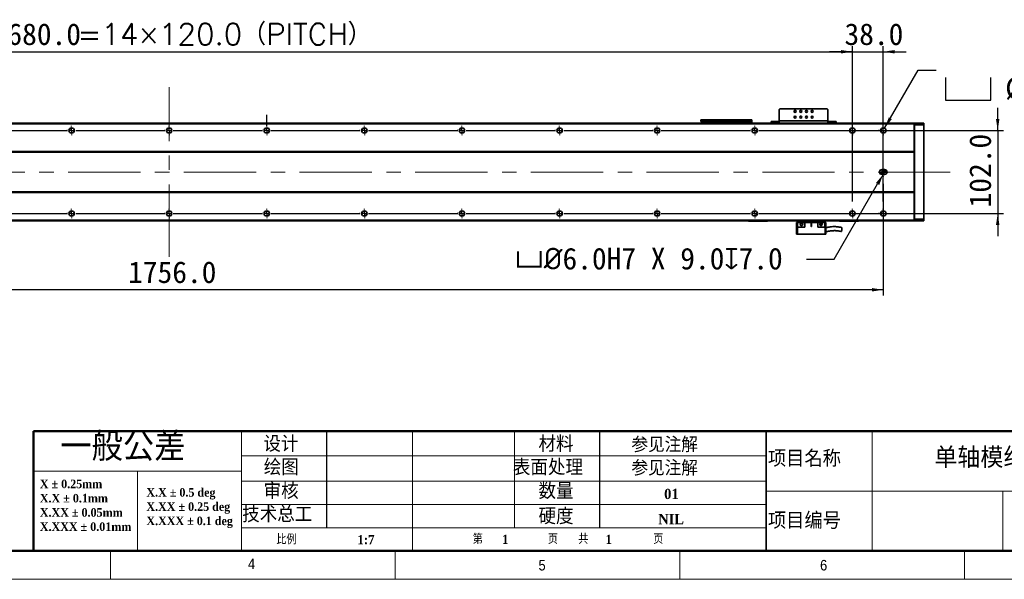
# Model space of a CAD drawing. Header units: millimetres. Extents: x 35 to 2905, y 35 to 2044.
# Tile 3 of 9: x 1008 to 2219, y 35 to 723. Entities that reach past the tile are written whole.
import ezdxf

# ---------------------------------------------------------------- set-up
doc = ezdxf.new("R2010")
doc.units = ezdxf.units.MM
doc.header["$LTSCALE"] = 7
doc.header["$PDSIZE"] = -1
doc.linetypes.add('CENTERX2', pattern=[20.32, 12.7, -2.54, 2.54, -2.54])
doc.layers.add('DIMNS', color=7, linetype='Continuous')
doc.layers.add('黑色实线', color=7, linetype='Continuous')
doc.styles.add('SLDTEXTSTYLE1', font='Gothic.ttf', dxfattribs={"width": 0.913})
doc.styles.add('SLDTEXTSTYLE2', font='timesbd.ttf', dxfattribs={"width": 0.933})
doc.styles.add('SLDTEXTSTYLE3', font='txt', dxfattribs={"bigfont": 'bigfont'})
doc.styles.add('SLDTEXTSTYLE4', font='txt', dxfattribs={"bigfont": 'bigfont'})
doc.styles.add('SLDTEXTSTYLE7', font='timesbd.ttf', dxfattribs={"width": 0.933, "bigfont": 'bigfont'})
doc.styles.add('SLDTEXTSTYLE8', font='txt')
doc.styles.add('SLDTEXTSTYLE9', font='txt', dxfattribs={"bigfont": 'bigfont'})
doc.dimstyles.new('SLDDIMSTYLE0', dxfattribs={"dimtxt": 26.6, "dimasz": 14, "dimexe": 0, "dimexo": 0.0625, "dimgap": 6.65, "dimtad": 2, "dimdec": 1, "dimrnd": 1e-09, "dimzin": 4, "dimdsep": 46, "dimtxsty": 'SLDTEXTSTYLE8', "dimsah": 1, "dimcen": 0.09, "dimadec": 0, "dimazin": 1, "dimtfac": 1, "dimtdec": 1, "dimtmove": 0, "dimatfit": 0, "dimfxl": 0, "dimfrac": 2, "dimtolj": 1, "dimtzin": 12, "dimarcsym": 0})
doc.dimstyles.new('SLDDIMSTYLE4', dxfattribs={"dimtxt": 26.6, "dimasz": 14, "dimexe": 0, "dimexo": 0.0625, "dimgap": 6.65, "dimtad": 2, "dimdec": 1, "dimrnd": 1e-09, "dimzin": 4, "dimdsep": 46, "dimtxsty": 'SLDTEXTSTYLE8', "dimsah": 1, "dimcen": 0.09, "dimadec": 0, "dimazin": 1, "dimtfac": 1, "dimtdec": 1, "dimtofl": 0, "dimtmove": 0, "dimatfit": 3, "dimfxl": 0, "dimfrac": 2, "dimtolj": 1, "dimtzin": 12, "dimarcsym": 0})
doc.dimstyles.new('SLDDIMSTYLE7', dxfattribs={"dimtxt": 26.6, "dimasz": 14, "dimexe": 0, "dimexo": 0.0625, "dimgap": 6.65, "dimtad": 0, "dimtih": 1, "dimtoh": 1, "dimdec": 1, "dimrnd": 1e-09, "dimzin": 4, "dimdsep": 46, "dimtxsty": 'SLDTEXTSTYLE8', "dimsah": 1, "dimcen": 0, "dimadec": 0, "dimazin": 1, "dimtfac": 1, "dimtdec": 1, "dimtofl": 0, "dimtmove": 0, "dimatfit": 3, "dimfxl": 0, "dimfrac": 2, "dimtolj": 1, "dimtzin": 12, "dimarcsym": 0})
doc.dimstyles.new('SLDDIMSTYLE8', dxfattribs={"dimtxt": 26.6, "dimasz": 14, "dimexe": 0, "dimexo": 0.0625, "dimgap": 6.65, "dimtad": 0, "dimtih": 1, "dimtoh": 1, "dimdec": 1, "dimrnd": 1e-09, "dimzin": 4, "dimdsep": 46, "dimtxsty": 'SLDTEXTSTYLE8', "dimsah": 1, "dimcen": 0, "dimadec": 0, "dimazin": 1, "dimtfac": 1, "dimtdec": 1, "dimtofl": 0, "dimtmove": 0, "dimatfit": 3, "dimfxl": 0, "dimfrac": 2, "dimtolj": 1, "dimtzin": 12, "dimarcsym": 0})

# ---------------------------------------------------------------- blocks, each defined once
blk = doc.blocks.new('SW_NOTE_0')
at = {"color": 0, "linetype": 'Continuous', "lineweight": 0, "char_height": 10.5, "attachment_point": 1, "style": 'SLDTEXTSTYLE2'}
for s, insert in [('X.X ± 0.5 deg', (0, 13.8)), ('X.XX ± 0.25 deg', (0, -3.7)), ('X.XXX ± 0.1 deg', (0, -21.2))]:
    blk.add_mtext(s, dxfattribs=dict(at, insert=insert))
blk = doc.blocks.new('SW_NOTE_1')
at = {"color": 0, "linetype": 'Continuous', "lineweight": 0, "char_height": 10.5, "attachment_point": 1, "style": 'SLDTEXTSTYLE2'}
for s, insert in [('X ± 0.25mm ', (0, 13.8)), ('X.X ± 0.1mm', (0, -3.7))]:
    blk.add_mtext(s, dxfattribs=dict(at, insert=insert))
blk = doc.blocks.new('SW_NOTE_2')
at = {"color": 0, "linetype": 'Continuous', "lineweight": 0, "char_height": 10.5, "attachment_point": 1, "style": 'SLDTEXTSTYLE2'}
for s, insert in [('X.XX ± 0.05mm', (0, 13.8)), ('X.XXX ± 0.01mm', (0, -3.7))]:
    blk.add_mtext(s, dxfattribs=dict(at, insert=insert))
blk = doc.blocks.new('_D_28')
at = {"layer": 'Defpoints', "color": 0}
for p in [(2070.3, 532.9), (2071.8, 535.5)]:
    blk.add_point(p, dxfattribs=at)
at = {"layer": '黑色实线', "color": 0, "lineweight": -2}
for p, q in [((2010.1, 428.6), (2063.3, 520.8)), ((1975.8, 428.6), (2010.1, 428.6))]:
    blk.add_line(p, q, dxfattribs=at)
at = {"layer": '黑色实线', "color": 0}
blk.add_solid([(2061.3, 522), (2065.3, 519.6), (2070.3, 532.9)], dxfattribs=at)
at = {"layer": '黑色实线', "color": 0, "insert": (1617.4, 442.4), "char_height": 26.6, "attachment_point": 1, "style": 'SLDTEXTSTYLE8'}
blk.add_mtext('\\A1;{\\fGDT|b0|i0|c134|p2;v\\fISOCPEUR|b0|i0|c134|p34;%%C}6.0H7 X 9.0{\\fGDT|b0|i0|c134|p2;x}7.0', dxfattribs=at)
blk = doc.blocks.new('_D_29')
at = {"layer": '黑色实线'}
for p, q in [((314.3, 526.6), (314.3, 383.8)), ((2070.3, 521.1), (2070.3, 383.8)), ((2070.3, 390.8), (314.3, 390.8))]:
    blk.add_line(p, q, dxfattribs=at)
for points in [[(314.3, 390.8), (328.3, 388.7), (328.3, 392.9)], [(2070.3, 390.8), (2056.3, 392.9), (2056.3, 388.7)]]:
    blk.add_solid(points, dxfattribs=at)
at = {"layer": '黑色实线', "insert": (1141.8, 425.7), "char_height": 26.6, "attachment_point": 1, "style": 'SLDTEXTSTYLE8'}
blk.add_mtext('1756.0', dxfattribs=at)
blk = doc.blocks.new('SW_SYMBOL_HOLE_SPOT')
at = {"layer": '黑色实线', "color": 0}
for p, q in [((0, 6125), (0, 525)), ((11200, 525), (11200, 6125)), ((0, 525), (11200, 525))]:
    blk.add_line(p, q, dxfattribs=at)
blk = doc.blocks.new('SW_SYMBOL_HOLE_DEPTH')
at = {"layer": '黑色实线', "color": 0}
for p, q in [((0, 6125), (5600, 6125)), ((2800, 6125), (2800, 525)), ((700, 3885), (2800, 525)), ((4900, 3885), (2800, 525))]:
    blk.add_line(p, q, dxfattribs=at)
blk = doc.blocks.new('_D_30')
at = {"layer": '黑色实线'}
for p, q in [((2071.9, 589.4), (2113, 660.6)), ((2113, 660.6), (2135.5, 660.6))]:
    blk.add_line(p, q, dxfattribs=at)
blk.add_solid([(2071.9, 589.4), (2080.8, 600.5), (2077.1, 602.6)], dxfattribs=at)
at = {"layer": '黑色实线', "xscale": 0.004985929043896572, "yscale": 0.004985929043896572, "zscale": 0.004985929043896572}
for name, p in [('SW_SYMBOL_HOLE_SPOT', (2146.6, 621.2)), ('SW_SYMBOL_HOLE_DEPTH', (2346.1, 621.2))]:
    blk.add_blockref(name, p, dxfattribs=at)
at = {"layer": '黑色实线', "char_height": 26.6, "attachment_point": 1, "style": 'SLDTEXTSTYLE8'}
for s, insert in [('34X ', (2241.6, 695.7)), ('%%c', (2310.8, 695.5)), (' THROUGH HOLE', (2351.9, 695.7)), (' 42.0(UPSIDE DOWN)', (2385.1, 652.2)), ('%%c', (2220.1, 651.9)), (' 11.0 ', (2261.2, 652.2))]:
    blk.add_mtext(s, dxfattribs=dict(at, insert=insert))
blk = doc.blocks.new('_D_31')
at = {"layer": '黑色实线'}
for p, q in [((2211, 586.5), (2211, 614.5)), ((1927, 586.5), (2218, 586.5)), ((2211, 586.5), (2211, 484.5)), ((1927, 484.5), (2218, 484.5)), ((2211, 484.5), (2211, 456.5))]:
    blk.add_line(p, q, dxfattribs=at)
for points in [[(2211, 586.5), (2213.1, 600.5), (2208.9, 600.5)], [(2211, 484.5), (2208.9, 470.5), (2213.1, 470.5)]]:
    blk.add_solid(points, dxfattribs=at)
at = {"layer": '黑色实线', "insert": (2176.1, 492), "char_height": 26.6, "attachment_point": 1, "rotation": 90, "style": 'SLDTEXTSTYLE8'}
blk.add_mtext('102.0', dxfattribs=at)
blk = doc.blocks.new('_D_32')
at = {"layer": '黑色实线'}
for p, q in [((352.3, 601.3), (352.3, 690.3)), ((2032.3, 601.3), (2032.3, 690.3)), ((352.3, 683.3), (2032.3, 683.3))]:
    blk.add_line(p, q, dxfattribs=at)
for points in [[(352.3, 683.3), (366.3, 681.2), (366.3, 685.4)], [(2032.3, 683.3), (2018.3, 685.4), (2018.3, 681.2)]]:
    blk.add_solid(points, dxfattribs=at)
at = {"layer": '黑色实线', "char_height": 26.6, "attachment_point": 1}
for s, insert, style in [('1680.0', (975.3, 718.2), 'SLDTEXTSTYLE8'), ('=14×120.0（PITCH）', (1079.3, 718.2), 'SLDTEXTSTYLE9')]:
    blk.add_mtext(s, dxfattribs=dict(at, insert=insert, style=style))
blk = doc.blocks.new('_D_35')
at = {"layer": '黑色实线'}
for p, q in [((2032.3, 499.3), (2032.3, 690.3)), ((2070.3, 499.3), (2070.3, 690.3)), ((2032.3, 683.3), (2004.3, 683.3)), ((2032.3, 683.3), (2070.3, 683.3)), ((2070.3, 683.3), (2098.3, 683.3))]:
    blk.add_line(p, q, dxfattribs=at)
for points in [[(2032.3, 683.3), (2018.3, 685.4), (2018.3, 681.2)], [(2070.3, 683.3), (2084.3, 681.2), (2084.3, 685.4)]]:
    blk.add_solid(points, dxfattribs=at)
at = {"layer": '黑色实线', "insert": (2022.6, 718.2), "char_height": 26.6, "attachment_point": 1, "style": 'SLDTEXTSTYLE8'}
blk.add_mtext('38.0', dxfattribs=at)
blk = doc.blocks.new('SW_CENTERMARKSYMBOL_1')
at = {"layer": '黑色实线', "color": 0}
for p, q in [((-163.08, 102), (-163.84, 102)), ((-158, 102), (-160.54, 102)), ((-158, 107.08), (-158, 107.84)), ((-158, 102), (-158, 104.54)), ((-158, 102), (-158, 99.46)), ((-158, 102), (-155.46, 102)), ((-158, 96.92), (-158, 96.16)), ((0, 102), (-2.54, 102)), ((0, 107.08), (0, 107.84)), ((0, 102), (0, 104.54)), ((0, 102), (0, 99.46)), ((0, 102), (2.54, 102)), ((5.08, 102), (5.84, 102)), ((-125.08, 0), (-125.84, 0)), ((-120, 0), (-122.54, 0)), ((-120, 5.08), (-120, 5.84)), ((-120, 0), (-120, 2.54)), ((-120, 0), (-120, -2.54)), ((-120, 0), (-117.46, 0)), ((-114.92, 0), (-5.08, 0)), ((-5.08, 0), (-5.84, 0)), ((0, 0), (-2.54, 0)), ((0, 0), (-2.54, 0)), ((0, 5.08), (0, 5.84)), ((0, 0), (0, 2.54)), ((0, 0), (0, 2.54)), ((0, 0), (0, -2.54)), ((0, 0), (2.54, 0)), ((0, 0), (0, -2.54)), ((0, 0), (2.54, 0)), ((5.08, 0), (5.84, 0)), ((5.08, 0), (114.92, 0)), ((114.92, 0), (114.16, 0)), ((120, 0), (117.46, 0)), ((120, 0), (117.46, 0)), ((120, 0), (117.46, 0)), ((120, 5.08), (120, 5.84)), ((120, 0), (120, 2.54)), ((120, 0), (120, 2.54)), ((120, 0), (120, 2.54)), ((120, 0), (120, -2.54)), ((120, 0), (122.54, 0)), ((120, 0), (120, -2.54)), ((120, 0), (122.54, 0)), ((120, 0), (120, -2.54)), ((120, 0), (122.54, 0)), ((125.08, 0), (125.84, 0)), ((125.08, 0), (234.92, 0)), ((234.92, 0), (234.16, 0)), ((240, 0), (237.46, 0)), ((240, 0), (237.46, 0)), ((240, 0), (237.46, 0)), ((240, 0), (237.46, 0)), ((240, 5.08), (240, 5.84)), ((240, 0), (240, 2.54)), ((240, 0), (240, 2.54)), ((240, 0), (240, 2.54)), ((240, 0), (240, 2.54)), ((240, 0), (240, -2.54)), ((240, 0), (242.54, 0)), ((240, 0), (240, -2.54)), ((240, 0), (242.54, 0)), ((240, 0), (240, -2.54)), ((240, 0), (242.54, 0)), ((240, 0), (240, -2.54)), ((240, 0), (242.54, 0)), ((245.08, 0), (245.84, 0)), ((245.08, 0), (354.92, 0)), ((354.92, 0), (354.16, 0)), ((360, 0), (357.46, 0)), ((360, 0), (357.46, 0)), ((360, 0), (357.46, 0)), ((360, 0), (357.46, 0)), ((360, 0), (357.46, 0)), ((360, 5.08), (360, 5.84)), ((360, 0), (360, 2.54)), ((360, 0), (360, 2.54)), ((360, 0), (360, 2.54)), ((360, 0), (360, 2.54)), ((360, 0), (360, 2.54)), ((360, 0), (360, -2.54)), ((360, 0), (362.54, 0)), ((360, 0), (360, -2.54)), ((360, 0), (362.54, 0)), ((360, 0), (360, -2.54)), ((360, 0), (362.54, 0)), ((360, 0), (360, -2.54)), ((360, 0), (362.54, 0)), ((360, 0), (360, -2.54)), ((360, 0), (362.54, 0)), ((365.08, 0), (365.84, 0)), ((365.08, 0), (474.92, 0)), ((474.92, 0), (474.16, 0)), ((480, 0), (477.46, 0)), ((480, 0), (477.46, 0)), ((480, 0), (477.46, 0)), ((480, 0), (477.46, 0)), ((480, 0), (477.46, 0)), ((480, 0), (477.46, 0)), ((480, 5.08), (480, 5.84)), ((480, 0), (480, 2.54)), ((480, 0), (480, 2.54)), ((480, 0), (480, 2.54)), ((480, 0), (480, 2.54)), ((480, 0), (480, 2.54)), ((480, 0), (480, 2.54)), ((480, 0), (480, -2.54)), ((480, 0), (482.54, 0)), ((480, 0), (480, -2.54)), ((480, 0), (482.54, 0)), ((480, 0), (480, -2.54)), ((480, 0), (482.54, 0)), ((480, 0), (480, -2.54)), ((480, 0), (482.54, 0)), ((480, 0), (480, -2.54)), ((480, 0), (482.54, 0)), ((480, 0), (480, -2.54)), ((480, 0), (482.54, 0)), ((485.08, 0), (485.84, 0)), ((485.08, 0), (594.92, 0)), ((594.92, 0), (594.16, 0)), ((600, 0), (597.46, 0)), ((600, 0), (597.46, 0)), ((600, 0), (597.46, 0)), ((600, 0), (597.46, 0)), ((600, 0), (597.46, 0)), ((600, 0), (597.46, 0)), ((600, 0), (597.46, 0)), ((600, 5.08), (600, 5.84)), ((600, 0), (600, 2.54)), ((600, 0), (600, 2.54)), ((600, 0), (600, 2.54)), ((600, 0), (600, 2.54)), ((600, 0), (600, 2.54)), ((600, 0), (600, 2.54)), ((600, 0), (600, 2.54)), ((600, 0), (600, -2.54)), ((600, 0), (602.54, 0)), ((600, 0), (600, -2.54)), ((600, 0), (602.54, 0)), ((600, 0), (600, -2.54)), ((600, 0), (602.54, 0)), ((600, 0), (600, -2.54)), ((600, 0), (602.54, 0)), ((600, 0), (600, -2.54)), ((600, 0), (602.54, 0)), ((600, 0), (600, -2.54)), ((600, 0), (602.54, 0)), ((600, 0), (600, -2.54)), ((600, 0), (602.54, 0)), ((605.08, 0), (605.84, 0)), ((605.08, 0), (714.92, 0)), ((714.92, 0), (714.16, 0)), ((720, 0), (717.46, 0)), ((720, 0), (717.46, 0)), ((720, 0), (717.46, 0)), ((720, 0), (717.46, 0)), ((720, 0), (717.46, 0)), ((720, 0), (717.46, 0)), ((720, 0), (717.46, 0)), ((720, 0), (717.46, 0)), ((720, 5.08), (720, 5.84)), ((720, 0), (720, 2.54)), ((720, 0), (720, 2.54)), ((720, 0), (720, 2.54)), ((720, 0), (720, 2.54)), ((720, 0), (720, 2.54)), ((720, 0), (720, 2.54)), ((720, 0), (720, 2.54)), ((720, 0), (720, 2.54)), ((720, 0), (720, -2.54)), ((720, 0), (722.54, 0)), ((720, 0), (720, -2.54)), ((720, 0), (722.54, 0)), ((720, 0), (720, -2.54)), ((720, 0), (722.54, 0)), ((720, 0), (720, -2.54)), ((720, 0), (722.54, 0)), ((720, 0), (720, -2.54)), ((720, 0), (722.54, 0)), ((720, 0), (720, -2.54)), ((720, 0), (722.54, 0)), ((720, 0), (720, -2.54)), ((720, 0), (722.54, 0)), ((720, 0), (720, -2.54)), ((720, 0), (722.54, 0)), ((725.08, 0), (725.84, 0)), ((725.08, 0), (834.92, 0)), ((834.92, 0), (834.16, 0)), ((840, 0), (837.46, 0)), ((840, 0), (837.46, 0)), ((840, 0), (837.46, 0)), ((840, 0), (837.46, 0)), ((840, 0), (837.46, 0)), ((840, 0), (837.46, 0)), ((840, 0), (837.46, 0)), ((840, 5.08), (840, 5.84)), ((840, 0), (840, 2.54)), ((840, 0), (840, 2.54)), ((840, 0), (840, 2.54)), ((840, 0), (840, 2.54)), ((840, 0), (840, 2.54)), ((840, 0), (840, 2.54)), ((840, 0), (840, 2.54)), ((840, 0), (840, -2.54)), ((840, 0), (842.54, 0)), ((840, 0), (840, -2.54)), ((840, 0), (842.54, 0)), ((840, 0), (840, -2.54)), ((840, 0), (842.54, 0)), ((840, 0), (840, -2.54)), ((840, 0), (842.54, 0)), ((840, 0), (840, -2.54)), ((840, 0), (842.54, 0)), ((840, 0), (840, -2.54)), ((840, 0), (842.54, 0)), ((840, 0), (840, -2.54)), ((840, 0), (842.54, 0)), ((845.08, 0), (845.84, 0)), ((845.08, 0), (954.92, 0)), ((954.92, 0), (954.16, 0)), ((960, 0), (957.46, 0)), ((960, 0), (957.46, 0)), ((960, 0), (957.46, 0)), ((960, 0), (957.46, 0)), ((960, 0), (957.46, 0)), ((960, 0), (957.46, 0)), ((960, 5.08), (960, 5.84)), ((960, 0), (960, 2.54)), ((960, 0), (960, 2.54)), ((960, 0), (960, 2.54)), ((960, 0), (960, 2.54)), ((960, 0), (960, 2.54)), ((960, 0), (960, 2.54)), ((960, 0), (960, -2.54)), ((960, 0), (962.54, 0)), ((960, 0), (960, -2.54)), ((960, 0), (962.54, 0)), ((960, 0), (960, -2.54)), ((960, 0), (962.54, 0)), ((960, 0), (960, -2.54)), ((960, 0), (962.54, 0)), ((960, 0), (960, -2.54)), ((960, 0), (962.54, 0)), ((960, 0), (960, -2.54)), ((960, 0), (962.54, 0)), ((965.08, 0), (965.84, 0)), ((965.08, 0), (1074.92, 0)), ((1074.92, 0), (1074.16, 0)), ((1080, 0), (1077.46, 0)), ((1080, 0), (1077.46, 0)), ((1080, 0), (1077.46, 0)), ((1080, 0), (1077.46, 0)), ((1080, 0), (1077.46, 0)), ((1080, 5.08), (1080, 5.84)), ((1080, 0), (1080, 2.54)), ((1080, 0), (1080, 2.54)), ((1080, 0), (1080, 2.54)), ((1080, 0), (1080, 2.54)), ((1080, 0), (1080, 2.54)), ((1080, 0), (1080, -2.54)), ((1080, 0), (1082.54, 0)), ((1080, 0), (1080, -2.54)), ((1080, 0), (1082.54, 0)), ((1080, 0), (1080, -2.54)), ((1080, 0), (1082.54, 0)), ((1080, 0), (1080, -2.54)), ((1080, 0), (1082.54, 0)), ((1080, 0), (1080, -2.54)), ((1080, 0), (1082.54, 0)), ((1085.08, 0), (1085.84, 0)), ((1085.08, 0), (1194.92, 0)), ((1194.92, 0), (1194.16, 0)), ((1200, 0), (1197.46, 0)), ((1200, 0), (1197.46, 0)), ((1200, 0), (1197.46, 0)), ((1200, 0), (1197.46, 0)), ((1200, 5.08), (1200, 5.84)), ((1200, 0), (1200, 2.54)), ((1200, 0), (1200, 2.54)), ((1200, 0), (1200, 2.54)), ((1200, 0), (1200, 2.54)), ((1200, 0), (1200, -2.54)), ((1200, 0), (1202.54, 0)), ((1200, 0), (1200, -2.54)), ((1200, 0), (1202.54, 0)), ((1200, 0), (1200, -2.54)), ((1200, 0), (1202.54, 0)), ((1200, 0), (1200, -2.54)), ((1200, 0), (1202.54, 0)), ((1205.08, 0), (1205.84, 0)), ((1205.08, 0), (1314.92, 0)), ((1314.92, 0), (1314.16, 0)), ((1320, 0), (1317.46, 0)), ((1320, 0), (1317.46, 0)), ((1320, 0), (1317.46, 0)), ((1320, 5.08), (1320, 5.84)), ((1320, 0), (1320, 2.54)), ((1320, 0), (1320, 2.54)), ((1320, 0), (1320, 2.54)), ((1320, 0), (1320, -2.54)), ((1320, 0), (1322.54, 0)), ((1320, 0), (1320, -2.54)), ((1320, 0), (1322.54, 0)), ((1320, 0), (1320, -2.54)), ((1320, 0), (1322.54, 0)), ((1325.08, 0), (1325.84, 0)), ((1325.08, 0), (1434.92, 0)), ((1434.92, 0), (1434.16, 0)), ((1440, 0), (1437.46, 0)), ((1440, 0), (1437.46, 0)), ((1440, 5.08), (1440, 5.84)), ((1440, 0), (1440, 2.54)), ((1440, 0), (1440, 2.54)), ((1440, 0), (1440, -2.54)), ((1440, 0), (1442.54, 0)), ((1440, 0), (1440, -2.54)), ((1440, 0), (1442.54, 0)), ((1445.08, 0), (1445.84, 0)), ((1445.08, 0), (1554.92, 0)), ((1560, 0), (1557.46, 0)), ((1560, 5.08), (1560, 5.84)), ((1560, 0), (1560, 2.54)), ((1560, 0), (1560, -2.54)), ((1560, 0), (1562.54, 0)), ((1565.08, 0), (1565.84, 0)), ((-120, -5.08), (-120, -5.84)), ((0, -5.08), (0, -5.84)), ((120, -5.08), (120, -5.84)), ((240, -5.08), (240, -5.84)), ((360, -5.08), (360, -5.84)), ((480, -5.08), (480, -5.84)), ((600, -5.08), (600, -5.84)), ((720, -5.08), (720, -5.84)), ((840, -5.08), (840, -5.84)), ((960, -5.08), (960, -5.84)), ((1080, -5.08), (1080, -5.84)), ((1200, -5.08), (1200, -5.84)), ((1320, -5.08), (1320, -5.84)), ((1440, -5.08), (1440, -5.84)), ((1560, -5.08), (1560, -5.84))]:
    blk.add_line(p, q, dxfattribs=at)
blk = doc.blocks.new('SW_CENTERMARKSYMBOL_2')
at = {"layer": '黑色实线', "color": 0}
for p, q in [((720, 5.08), (720, 19.44)), ((-245.08, 0), (-245.84, 0)), ((-240, 0), (-242.54, 0)), ((-240, 5.08), (-240, 5.84)), ((-240, 0), (-240, 2.54)), ((-240, 0), (-240, -2.54)), ((-240, 0), (-237.46, 0)), ((-234.92, 0), (-125.08, 0)), ((-125.08, 0), (-125.84, 0)), ((-120, 0), (-122.54, 0)), ((-120, 0), (-122.54, 0)), ((-120, 5.08), (-120, 5.84)), ((-120, 0), (-120, 2.54)), ((-120, 0), (-120, 2.54)), ((-120, 0), (-120, -2.54)), ((-120, 0), (-117.46, 0)), ((-120, 0), (-120, -2.54)), ((-120, 0), (-117.46, 0)), ((-114.92, 0), (-114.16, 0)), ((-114.92, 0), (-5.08, 0)), ((-5.08, 0), (-5.84, 0)), ((0, 0), (-2.54, 0)), ((0, 0), (-2.54, 0)), ((0, 0), (-2.54, 0)), ((0, 5.08), (0, 5.84)), ((0, 0), (0, 2.54)), ((0, 0), (0, 2.54)), ((0, 0), (0, 2.54)), ((0, 0), (0, -2.54)), ((0, 0), (2.54, 0)), ((0, 0), (0, -2.54)), ((0, 0), (2.54, 0)), ((0, 0), (0, -2.54)), ((0, 0), (2.54, 0)), ((5.08, 0), (5.84, 0)), ((5.08, 0), (114.92, 0)), ((114.92, 0), (114.16, 0)), ((120, 0), (117.46, 0)), ((120, 0), (117.46, 0)), ((120, 0), (117.46, 0)), ((120, 0), (117.46, 0)), ((120, 5.08), (120, 5.84)), ((120, 0), (120, 2.54)), ((120, 0), (120, 2.54)), ((120, 0), (120, 2.54)), ((120, 0), (120, 2.54)), ((120, 0), (120, -2.54)), ((120, 0), (122.54, 0)), ((120, 0), (120, -2.54)), ((120, 0), (122.54, 0)), ((120, 0), (120, -2.54)), ((120, 0), (122.54, 0)), ((120, 0), (120, -2.54)), ((120, 0), (122.54, 0)), ((125.08, 0), (125.84, 0)), ((125.08, 0), (234.92, 0)), ((234.92, 0), (234.16, 0)), ((240, 0), (237.46, 0)), ((240, 0), (237.46, 0)), ((240, 0), (237.46, 0)), ((240, 0), (237.46, 0)), ((240, 0), (237.46, 0)), ((240, 5.08), (240, 5.84)), ((240, 0), (240, 2.54)), ((240, 0), (240, 2.54)), ((240, 0), (240, 2.54)), ((240, 0), (240, 2.54)), ((240, 0), (240, 2.54)), ((240, 0), (240, -2.54)), ((240, 0), (242.54, 0)), ((240, 0), (240, -2.54)), ((240, 0), (242.54, 0)), ((240, 0), (240, -2.54)), ((240, 0), (242.54, 0)), ((240, 0), (240, -2.54)), ((240, 0), (242.54, 0)), ((240, 0), (240, -2.54)), ((240, 0), (242.54, 0)), ((245.08, 0), (245.84, 0)), ((245.08, 0), (354.92, 0)), ((354.92, 0), (354.16, 0)), ((360, 0), (357.46, 0)), ((360, 0), (357.46, 0)), ((360, 0), (357.46, 0)), ((360, 0), (357.46, 0)), ((360, 0), (357.46, 0)), ((360, 0), (357.46, 0)), ((360, 5.08), (360, 5.84)), ((360, 0), (360, 2.54)), ((360, 0), (360, 2.54)), ((360, 0), (360, 2.54)), ((360, 0), (360, 2.54)), ((360, 0), (360, 2.54)), ((360, 0), (360, 2.54)), ((360, 0), (360, -2.54)), ((360, 0), (362.54, 0)), ((360, 0), (360, -2.54)), ((360, 0), (362.54, 0)), ((360, 0), (360, -2.54)), ((360, 0), (362.54, 0)), ((360, 0), (360, -2.54)), ((360, 0), (362.54, 0)), ((360, 0), (360, -2.54)), ((360, 0), (362.54, 0)), ((360, 0), (360, -2.54)), ((360, 0), (362.54, 0)), ((365.08, 0), (365.84, 0)), ((365.08, 0), (474.92, 0)), ((474.92, 0), (474.16, 0)), ((480, 0), (477.46, 0)), ((480, 0), (477.46, 0)), ((480, 0), (477.46, 0)), ((480, 0), (477.46, 0)), ((480, 0), (477.46, 0)), ((480, 0), (477.46, 0)), ((480, 0), (477.46, 0)), ((480, 5.08), (480, 5.84)), ((480, 0), (480, 2.54)), ((480, 0), (480, 2.54)), ((480, 0), (480, 2.54)), ((480, 0), (480, 2.54)), ((480, 0), (480, 2.54)), ((480, 0), (480, 2.54)), ((480, 0), (480, 2.54)), ((480, 0), (480, -2.54)), ((480, 0), (482.54, 0)), ((480, 0), (480, -2.54)), ((480, 0), (482.54, 0)), ((480, 0), (480, -2.54)), ((480, 0), (482.54, 0)), ((480, 0), (480, -2.54)), ((480, 0), (482.54, 0)), ((480, 0), (480, -2.54)), ((480, 0), (482.54, 0)), ((480, 0), (480, -2.54)), ((480, 0), (482.54, 0)), ((480, 0), (480, -2.54)), ((480, 0), (482.54, 0)), ((485.08, 0), (485.84, 0)), ((485.08, 0), (594.92, 0)), ((594.92, 0), (594.16, 0)), ((600, 0), (597.46, 0)), ((600, 0), (597.46, 0)), ((600, 0), (597.46, 0)), ((600, 0), (597.46, 0)), ((600, 0), (597.46, 0)), ((600, 0), (597.46, 0)), ((600, 0), (597.46, 0)), ((600, 0), (597.46, 0)), ((600, 5.08), (600, 5.84)), ((600, 0), (600, 2.54)), ((600, 0), (600, 2.54)), ((600, 0), (600, 2.54)), ((600, 0), (600, 2.54)), ((600, 0), (600, 2.54)), ((600, 0), (600, 2.54)), ((600, 0), (600, 2.54)), ((600, 0), (600, 2.54)), ((600, 0), (600, -2.54)), ((600, 0), (602.54, 0)), ((600, 0), (600, -2.54)), ((600, 0), (602.54, 0)), ((600, 0), (600, -2.54)), ((600, 0), (602.54, 0)), ((600, 0), (600, -2.54)), ((600, 0), (602.54, 0)), ((600, 0), (600, -2.54)), ((600, 0), (602.54, 0)), ((600, 0), (600, -2.54)), ((600, 0), (602.54, 0)), ((600, 0), (600, -2.54)), ((600, 0), (602.54, 0)), ((600, 0), (600, -2.54)), ((600, 0), (602.54, 0)), ((605.08, 0), (605.84, 0)), ((605.08, 0), (714.92, 0)), ((714.92, 0), (714.16, 0)), ((720, 0), (717.46, 0)), ((720, 0), (717.46, 0)), ((720, 0), (717.46, 0)), ((720, 0), (717.46, 0)), ((720, 0), (717.46, 0)), ((720, 0), (717.46, 0)), ((720, 0), (717.46, 0)), ((720, 0), (720, 2.54)), ((720, 0), (720, 2.54)), ((720, 0), (720, 2.54)), ((720, 0), (720, 2.54)), ((720, 0), (720, 2.54)), ((720, 0), (720, 2.54)), ((720, 0), (720, 2.54)), ((720, 0), (720, -2.54)), ((720, 0), (722.54, 0)), ((720, 0), (720, -2.54)), ((720, 0), (722.54, 0)), ((720, 0), (720, -2.54)), ((720, 0), (722.54, 0)), ((720, 0), (720, -2.54)), ((720, 0), (722.54, 0)), ((720, 0), (720, -2.54)), ((720, 0), (722.54, 0)), ((720, 0), (720, -2.54)), ((720, 0), (722.54, 0)), ((720, 0), (720, -2.54)), ((720, 0), (722.54, 0)), ((725.08, 0), (725.84, 0)), ((725.08, 0), (834.92, 0)), ((834.92, 0), (834.16, 0)), ((840, 0), (837.46, 0)), ((840, 0), (837.46, 0)), ((840, 0), (837.46, 0)), ((840, 0), (837.46, 0)), ((840, 0), (837.46, 0)), ((840, 0), (837.46, 0)), ((840, 5.08), (840, 5.84)), ((840, 0), (840, 2.54)), ((840, 0), (840, 2.54)), ((840, 0), (840, 2.54)), ((840, 0), (840, 2.54)), ((840, 0), (840, 2.54)), ((840, 0), (840, 2.54)), ((840, 0), (840, -2.54)), ((840, 0), (842.54, 0)), ((840, 0), (840, -2.54)), ((840, 0), (842.54, 0)), ((840, 0), (840, -2.54)), ((840, 0), (842.54, 0)), ((840, 0), (840, -2.54)), ((840, 0), (842.54, 0)), ((840, 0), (840, -2.54)), ((840, 0), (842.54, 0)), ((840, 0), (840, -2.54)), ((840, 0), (842.54, 0)), ((845.08, 0), (845.84, 0)), ((845.08, 0), (954.92, 0)), ((954.92, 0), (954.16, 0)), ((960, 0), (957.46, 0)), ((960, 0), (957.46, 0)), ((960, 0), (957.46, 0)), ((960, 0), (957.46, 0)), ((960, 0), (957.46, 0)), ((960, 5.08), (960, 5.84)), ((960, 0), (960, 2.54)), ((960, 0), (960, 2.54)), ((960, 0), (960, 2.54)), ((960, 0), (960, 2.54)), ((960, 0), (960, 2.54)), ((960, 0), (960, -2.54)), ((960, 0), (962.54, 0)), ((960, 0), (960, -2.54)), ((960, 0), (962.54, 0)), ((960, 0), (960, -2.54)), ((960, 0), (962.54, 0)), ((960, 0), (960, -2.54)), ((960, 0), (962.54, 0)), ((960, 0), (960, -2.54)), ((960, 0), (962.54, 0)), ((965.08, 0), (965.84, 0)), ((965.08, 0), (1074.92, 0)), ((1074.92, 0), (1074.16, 0)), ((1080, 0), (1077.46, 0)), ((1080, 0), (1077.46, 0)), ((1080, 0), (1077.46, 0)), ((1080, 0), (1077.46, 0)), ((1080, 5.08), (1080, 5.84)), ((1080, 0), (1080, 2.54)), ((1080, 0), (1080, 2.54)), ((1080, 0), (1080, 2.54)), ((1080, 0), (1080, 2.54)), ((1080, 0), (1080, -2.54)), ((1080, 0), (1082.54, 0)), ((1080, 0), (1080, -2.54)), ((1080, 0), (1082.54, 0)), ((1080, 0), (1080, -2.54)), ((1080, 0), (1082.54, 0)), ((1080, 0), (1080, -2.54)), ((1080, 0), (1082.54, 0)), ((1085.08, 0), (1085.84, 0)), ((1085.08, 0), (1194.92, 0)), ((1194.92, 0), (1194.16, 0)), ((1200, 0), (1197.46, 0)), ((1200, 0), (1197.46, 0)), ((1200, 0), (1197.46, 0)), ((1200, 5.08), (1200, 5.84)), ((1200, 0), (1200, 2.54)), ((1200, 0), (1200, 2.54)), ((1200, 0), (1200, 2.54)), ((1200, 0), (1200, -2.54)), ((1200, 0), (1202.54, 0)), ((1200, 0), (1200, -2.54)), ((1200, 0), (1202.54, 0)), ((1200, 0), (1200, -2.54)), ((1200, 0), (1202.54, 0)), ((1205.08, 0), (1205.84, 0)), ((1205.08, 0), (1314.92, 0)), ((1314.92, 0), (1314.16, 0)), ((1320, 0), (1317.46, 0)), ((1320, 0), (1317.46, 0)), ((1320, 5.08), (1320, 5.84)), ((1320, 0), (1320, 2.54)), ((1320, 0), (1320, 2.54)), ((1320, 0), (1320, -2.54)), ((1320, 0), (1322.54, 0)), ((1320, 0), (1320, -2.54)), ((1320, 0), (1322.54, 0)), ((1325.08, 0), (1325.84, 0)), ((1325.08, 0), (1434.92, 0)), ((1440, 0), (1437.46, 0)), ((1440, 5.08), (1440, 5.84)), ((1440, 0), (1440, 2.54)), ((1440, 0), (1440, -2.54)), ((1440, 0), (1442.54, 0)), ((1445.08, 0), (1445.84, 0)), ((-240, -5.08), (-240, -5.84)), ((-120, -5.08), (-120, -5.84)), ((0, -5.08), (0, -5.84)), ((120, -5.08), (120, -5.84)), ((240, -5.08), (240, -5.84)), ((360, -5.08), (360, -5.84)), ((480, -5.08), (480, -5.84)), ((600, -5.08), (600, -5.84)), ((720, -5.08), (720, -5.84)), ((840, -5.08), (840, -5.84)), ((960, -5.08), (960, -5.84)), ((1080, -5.08), (1080, -5.84)), ((1200, -5.08), (1200, -5.84)), ((1320, -5.08), (1320, -5.84)), ((1440, -5.08), (1440, -5.84))]:
    blk.add_line(p, q, dxfattribs=at)
blk = doc.blocks.new('SW_CENTERMARKSYMBOL_3')
at = {"layer": '黑色实线', "color": 0}
for p, q in [((-5.08, 0), (-5.84, 0)), ((0, 0), (-2.54, 0)), ((0, 5.08), (0, 5.84)), ((0, 0), (0, 2.54)), ((0, 0), (0, -2.54)), ((0, 0), (2.54, 0)), ((5.08, 0), (5.84, 0)), ((0, -5.08), (0, -5.84))]:
    blk.add_line(p, q, dxfattribs=at)
blk = doc.blocks.new('SW_CENTERMARKSYMBOL_4')
at = {"layer": '黑色实线', "color": 0}
for p, q in [((-5.08, 0), (-5.84, 0)), ((0, 0), (-2.54, 0)), ((0, 5.08), (0, 5.84)), ((0, 0), (0, 2.54)), ((0, 0), (0, -2.54)), ((0, 0), (2.54, 0)), ((5.08, 0), (5.84, 0)), ((0, -5.08), (0, -5.84))]:
    blk.add_line(p, q, dxfattribs=at)
blk = doc.blocks.new('SW_CENTERMARKSYMBOL_5')
at = {"layer": '黑色实线', "color": 0}
for p, q in [((-5.08, 0), (-5.54, 0)), ((0, 0), (-2.54, 0)), ((0, 5.08), (0, 5.54)), ((0, 0), (0, 2.54)), ((0, 0), (2.54, 0)), ((0, 0), (0, -2.54)), ((5.08, 0), (5.54, 0)), ((0, -5.08), (0, -5.54))]:
    blk.add_line(p, q, dxfattribs=at)
blk = doc.blocks.new('SW_DOWELSYMBOL_5')
at = {"linetype": 'Continuous', "lineweight": 18}
h = blk.add_hatch(color=0, dxfattribs=at)
edge = h.paths.add_edge_path(flags=0)
edge.add_arc((0, 0), 3, 180, 270)
edge.add_line((0, -3), (0, 0))
edge.add_line((0, 0), (-3, 0))
h = blk.add_hatch(color=0, dxfattribs=at)
edge = h.paths.add_edge_path(flags=0)
edge.add_arc((0, 0), 3, 0, 90)
edge.add_line((0, 3), (0, 0))
edge.add_line((0, 0), (3, 0))
at = {"layer": '黑色实线', "color": 0}
blk.add_circle((0, 0), 3, dxfattribs=at)
blk = doc.blocks.new('SW_DOWELSYMBOL_6')
at = {"linetype": 'Continuous', "lineweight": 18}
h = blk.add_hatch(color=0, dxfattribs=at)
edge = h.paths.add_edge_path(flags=0)
edge.add_arc((0, 0), 3, 180, 270)
edge.add_line((0, -3), (0, 0))
edge.add_line((0, 0), (-3, 0))
h = blk.add_hatch(color=0, dxfattribs=at)
edge = h.paths.add_edge_path(flags=0)
edge.add_arc((0, 0), 3, 0, 90)
edge.add_line((0, 3), (0, 0))
edge.add_line((0, 0), (3, 0))
at = {"layer": '黑色实线', "color": 0}
blk.add_circle((0, 0), 3, dxfattribs=at)

msp = doc.modelspace()

# ---------------------------------------------------------------- linework, layer by layer
at = {"color": 7, "linetype": 'Continuous', "lineweight": 35}
for p, q in [((1943.29, 613.32), (1942.29, 612.32)), ((1942.29, 612.32), (1942.29, 598.52)), ((2001.29, 613.32), (1943.29, 613.32)), ((2002.29, 612.32), (2001.29, 613.32)), ((2002.29, 598.52), (2002.29, 612.32)), ((2108.29, 595.52), (276.29, 595.52)), ((2108.29, 594.52), (276.29, 594.52)), ((1845.79, 597.52), (1845.79, 599.52)), ((1845.79, 599.52), (1846.79, 599.52)), ((1846.79, 597.52), (1845.79, 597.52)), ((1846.79, 599.52), (1846.79, 597.52)), ((1846.79, 599.52), (1900.79, 599.52)), ((1846.79, 597.52), (1900.79, 597.52)), ((1873.79, 595.69), (1873.79, 597.52)), ((1873.79, 595.69), (1908.79, 595.69)), ((1873.79, 595.52), (1873.79, 595.69)), ((1900.79, 597.52), (1900.79, 599.52)), ((1900.79, 599.52), (1908.79, 599.52)), ((1908.79, 597.52), (1900.79, 597.52)), ((1908.79, 599.52), (1908.79, 597.52)), ((1908.79, 597.52), (1908.79, 595.69)), ((1908.79, 595.69), (1908.79, 595.52)), ((1932.29, 595.52), (1932.29, 597.52)), ((1932.29, 597.52), (1933.29, 597.52)), ((1933.29, 597.52), (1933.29, 595.52)), ((1933.29, 597.52), (1941.29, 597.52)), ((1941.29, 597.52), (1941.29, 595.52)), ((1942.29, 597.52), (1941.29, 597.52)), ((2002.29, 598.52), (1942.29, 598.52)), ((1942.29, 595.52), (1942.29, 598.52)), ((2002.29, 598.52), (2002.29, 595.52)), ((2003.29, 597.52), (2002.29, 597.52)), ((2003.29, 597.52), (2003.29, 595.52)), ((2003.29, 597.52), (2011.29, 597.52)), ((2011.29, 595.52), (2011.29, 597.52)), ((2011.29, 597.52), (2012.29, 597.52)), ((2012.29, 597.52), (2012.29, 595.52)), ((2108.29, 595.22), (2108.59, 595.52)), ((2108.29, 594.52), (2108.29, 595.52)), ((2108.29, 560.52), (2108.29, 594.52)), ((2108.29, 593.4), (2108.59, 593.52)), ((2108.59, 595.52), (2108.59, 593.52)), ((2108.59, 595.52), (2119.99, 595.52)), ((2108.59, 593.52), (2108.59, 477.52)), ((2119.99, 593.52), (2108.59, 593.52)), ((2119.99, 593.52), (2119.99, 595.52)), ((2120.29, 595.22), (2119.99, 595.52)), ((2119.99, 477.52), (2119.99, 593.52)), ((2120.29, 593.4), (2119.99, 593.52)), ((2120.29, 595.22), (2120.29, 593.4)), ((2120.29, 593.4), (2120.29, 477.65)), ((2067.29, 587.9), (2067.29, 585.15)), ((2108.29, 560.52), (276.29, 560.52)), ((2108.29, 560.02), (276.29, 560.02)), ((2108.29, 560.52), (2108.29, 560.02)), ((2108.29, 511.02), (2108.29, 560.02)), ((2071.79, 538.52), (2068.79, 538.52)), ((2068.79, 532.52), (2071.79, 532.52)), ((2108.29, 511.02), (276.29, 511.02)), ((2108.29, 510.52), (276.29, 510.52)), ((2108.29, 510.52), (2108.29, 511.02)), ((2108.29, 476.52), (2108.29, 510.52)), ((2067.29, 485.9), (2067.29, 483.15)), ((2108.29, 476.52), (276.29, 476.52)), ((2108.29, 475.52), (276.29, 475.52)), ((1904.29, 475.32), (1904.29, 475.52)), ((1904.29, 475.32), (1904.59, 475.02)), ((1904.29, 475.32), (1905.29, 475.32)), ((1905.41, 475.02), (1904.59, 475.02)), ((1905.29, 475.52), (1905.29, 475.32)), ((1905.29, 475.32), (1927.29, 475.32)), ((1905.41, 475.02), (1905.29, 475.32)), ((1927.16, 475.02), (1905.41, 475.02)), ((1927.16, 475.02), (1927.29, 475.32)), ((1927.99, 475.02), (1927.16, 475.02)), ((1927.29, 475.32), (1927.29, 475.52)), ((1927.29, 475.32), (1928.29, 475.32)), ((1927.99, 475.02), (1928.29, 475.32)), ((1928.29, 475.52), (1928.29, 475.32)), ((1963.79, 473.62), (1963.79, 459.22)), ((1964.99, 473.62), (1963.79, 473.62)), ((1964.79, 473.62), (1964.79, 475.52)), ((1964.99, 473.62), (1964.99, 467.62)), ((1973.79, 473.62), (1964.99, 473.62)), ((1973.79, 473.62), (1981.54, 473.62)), ((1973.79, 473.62), (1973.79, 467.62)), ((1982.04, 473.62), (1981.54, 473.62)), ((1981.54, 473.62), (1981.54, 468.87)), ((1982.04, 473.62), (1989.79, 473.62)), ((1982.04, 468.87), (1982.04, 473.62)), ((1989.79, 467.62), (1989.79, 473.62)), ((1998.59, 473.62), (1989.79, 473.62)), ((1993.16, 472.07), (1993.33, 472.17)), ((1993.16, 472.07), (1993.33, 472.17)), ((1993.16, 472.07), (1993.33, 472.17)), ((1998.59, 467.62), (1998.59, 473.62)), ((1999.79, 473.62), (1998.59, 473.62)), ((1998.79, 473.62), (1998.79, 475.52)), ((1999.79, 459.22), (1999.79, 473.62)), ((2016.29, 475.32), (2016.29, 475.52)), ((2016.29, 475.32), (2017.29, 475.32)), ((2016.29, 475.32), (2016.59, 475.02)), ((2017.41, 475.02), (2016.59, 475.02)), ((2017.29, 475.52), (2017.29, 475.32)), ((2017.29, 475.32), (2039.29, 475.32)), ((2017.41, 475.02), (2017.29, 475.32)), ((2039.16, 475.02), (2017.41, 475.02)), ((2039.16, 475.02), (2039.29, 475.32)), ((2039.99, 475.02), (2039.16, 475.02)), ((2039.29, 475.32), (2039.29, 475.52)), ((2039.29, 475.32), (2040.29, 475.32)), ((2039.99, 475.02), (2040.29, 475.32)), ((2040.29, 475.52), (2040.29, 475.32)), ((2108.29, 477.65), (2108.59, 477.52)), ((2108.29, 476.52), (2108.29, 475.52)), ((2108.29, 475.82), (2108.59, 475.52)), ((2108.59, 477.52), (2108.59, 475.52)), ((2108.59, 477.52), (2119.99, 477.52)), ((2119.99, 475.52), (2108.59, 475.52)), ((2120.29, 477.65), (2119.99, 477.52)), ((2119.99, 475.52), (2119.99, 477.52)), ((2120.29, 475.82), (2119.99, 475.52)), ((2120.29, 477.65), (2120.29, 475.82)), ((1964.99, 467.62), (1964.79, 467.62)), ((1964.79, 459.22), (1964.79, 467.62)), ((1964.99, 467.62), (1973.79, 467.62)), ((1989.79, 467.62), (1998.59, 467.62)), ((1994.8, 471.67), (1994.93, 471.27)), ((1998.79, 467.62), (1998.59, 467.62)), ((1998.79, 467.62), (1998.79, 459.22)), ((1964.79, 459.22), (1963.79, 459.22)), ((1998.79, 459.22), (1964.79, 459.22)), ((1999.79, 459.22), (1998.79, 459.22)), ((1926.29, 217), (1926.29, 70))]:
    msp.add_line(p, q, dxfattribs=at)
at = {"color": 8, "linetype": 'Continuous', "lineweight": 35}
for p, q in [((1969.54, 604.02), (1968.04, 604.02)), ((1976.54, 604.02), (1975.04, 604.02))]:
    msp.add_line(p, q, dxfattribs=at)
at = {"color": 7, "linetype": 'Continuous', "lineweight": 50}
for p, q in [((1025.29, 217), (1025.29, 70)), ((1025.29, 217), (1281, 217)), ((2870, 217), (1281, 217)), ((70, 70), (2870, 70))]:
    msp.add_line(p, q, dxfattribs=at)
at = {"color": 7, "linetype": 'Continuous', "lineweight": 18}
for p, q in [((1281, 217), (1281, 192.5)), ((1281, 168), (1281, 217)), ((1281, 192.5), (1281, 217)), ((1491.29, 217), (1491.29, 70)), ((1617, 217), (1617, 98.04)), ((2056.78, 217), (2056.78, 70)), ((1281, 168), (1281, 192.5)), ((1281, 186.61), (1926.29, 186.61)), ((1281, 168), (1025.29, 168)), ((1153.14, 168), (1153.14, 70)), ((1281, 168), (1281, 70)), ((1281, 155.78), (1926.29, 155.78)), ((1926.29, 143.5), (2339.76, 143.5)), ((2217.1, 143.5), (2217.1, 70)), ((1281, 126.91), (1926.29, 126.91)), ((1926.29, 98.04), (1281, 98.04)), ((70, 70), (2870, 70)), ((861, 70), (2870, 70)), ((1120, 35), (1120, 70)), ((1470, 35), (1470, 70)), ((1820, 70), (1820, 35)), ((2170, 35), (2170, 70)), ((35, 35), (2905, 35))]:
    msp.add_line(p, q, dxfattribs=at)
at = {"color": 7, "linetype": 'Continuous', "lineweight": 35}
for centre, radius in [((1961.79, 610.02), 1.25), ((1968.79, 610.02), 1.25), ((1975.79, 610.02), 1.25), ((1982.79, 610.02), 1.25), ((1961.79, 603.02), 1.25), ((1968.79, 603.02), 1.25), ((1975.79, 603.02), 1.25), ((1982.79, 603.02), 1.25), ((1072.29, 586.52), 3.3), ((1192.29, 586.52), 3.3), ((1312.29, 586.52), 3.3), ((1432.29, 586.52), 3.3), ((1552.29, 586.52), 3.3), ((1672.29, 586.52), 3.3), ((1792.29, 586.52), 3.3), ((1912.29, 586.52), 3.3), ((2032.29, 586.52), 3.3), ((2070.29, 586.52), 3.3), ((1072.29, 484.52), 3.3), ((1192.29, 484.52), 3.3), ((1312.29, 484.52), 3.3), ((1432.29, 484.52), 3.3), ((1552.29, 484.52), 3.3), ((1672.29, 484.52), 3.3), ((1792.29, 484.52), 3.3), ((1912.29, 484.52), 3.3), ((2032.29, 484.52), 3.3), ((2070.29, 484.52), 3.3), ((1969.79, 471.12), 1.6), ((1993.79, 471.12), 1.6)]:
    msp.add_circle(centre, radius, dxfattribs=at)
for centre, radius, start, end in [((2068.79, 535.52), 3, 90, 270), ((2071.79, 535.52), 3, 270, 90), ((1981.79, 468.87), 0.25, 180, 0)]:
    msp.add_arc(centre, radius, start, end, dxfattribs=at)
for points, knots in [([(1969.77, 472.42), (1969.91, 472.39), (1970.19, 472.34), (1970.55, 472.09), (1970.73, 471.84), (1970.79, 471.69), (1970.8, 471.67)], [0, 0, 0, 0, 0.3223065, 0.6431932, 0.9518321, 1, 1, 1, 1]), ([(1993.79, 472.27), (1993.67, 472.26), (1993.44, 472.24), (1993.12, 472.08), (1992.87, 471.84), (1992.69, 471.53), (1992.62, 471.19), (1992.65, 470.84), (1992.79, 470.51), (1993.02, 470.25), (1993.31, 470.06), (1993.65, 469.96), (1994, 469.97), (1994.34, 470.09), (1994.62, 470.3), (1994.82, 470.59), (1994.94, 470.92), (1994.93, 471.15), (1994.93, 471.27)], [0, 0, 0, 0, 0.0624926, 0.1249877, 0.1874916, 0.2499896, 0.3124881, 0.3749869, 0.437488, 0.499984, 0.5624854, 0.6250025, 0.6874876, 0.7500023, 0.8124915, 0.8750019, 0.9374988, 1, 1, 1, 1]), ([(1993.77, 472.42), (1993.91, 472.39), (1994.19, 472.34), (1994.55, 472.09), (1994.73, 471.84), (1994.79, 471.69), (1994.8, 471.67)], [0, 0, 0, 0, 0.3223652, 0.643224, 0.9518362, 1, 1, 1, 1]), ([(1970.93, 471.27), (1970.95, 471.14), (1970.99, 470.88), (1970.88, 470.49), (1970.66, 470.15), (1970.32, 469.88), (1969.9, 469.73), (1969.44, 469.72), (1969.01, 469.85), (1968.78, 470.04), (1968.67, 470.12)], [0, 0, 0, 0, 0.11473937, 0.23059209, 0.35094018, 0.47583903, 0.60544062, 0.73940573, 0.87754101, 1, 1, 1, 1]), ([(1994.93, 471.27), (1994.95, 471.14), (1994.99, 470.88), (1994.88, 470.49), (1994.66, 470.15), (1994.32, 469.88), (1993.9, 469.73), (1993.44, 469.72), (1993.01, 469.85), (1992.78, 470.04), (1992.67, 470.12)], [0, 0, 0, 0, 0.1147354, 0.230587, 0.3509148, 0.4758124, 0.6054461, 0.7393745, 0.8775422, 1, 1, 1, 1]), ([(2019.1, 467.41), (2018.13, 467.57), (2016.32, 467.86), (2013.85, 468.24), (2011.79, 468.41), (2009.94, 468.45), (2007.9, 468.37), (2006.07, 468.16), (2004.56, 467.94), (2003.55, 467.79), (2002.51, 467.64), (2001.45, 467.52), (2000.53, 467.45), (1999.98, 467.48), (1999.79, 467.49)], [0, 0, 0, 0, 0.1557757, 0.2907835, 0.3967704, 0.474988, 0.5735893, 0.7047445, 0.7546862, 0.8070842, 0.86121, 0.9159555, 0.9704068, 1, 1, 1, 1]), ([(1999.79, 462.51), (2000.02, 462.5), (2000.74, 462.47), (2001.89, 462.56), (2003.57, 462.75), (2005.27, 463.02), (2006.94, 463.25), (2008.39, 463.4), (2010.08, 463.48), (2011.99, 463.42), (2014.03, 463.2), (2016.14, 462.84), (2017.68, 462.6), (2018.53, 462.47)], [0, 0, 0, 0, 0.0368699, 0.11254, 0.1785189, 0.302806, 0.3842716, 0.444532, 0.5302895, 0.6473419, 0.7447482, 0.8603541, 1, 1, 1, 1]), ([(2018.53, 462.52), (2018.57, 462.5), (2018.67, 462.46), (2018.86, 462.73), (2019.07, 463.23), (2019.26, 463.92), (2019.4, 464.73), (2019.48, 465.57), (2019.48, 466.35), (2019.41, 466.97), (2019.28, 467.35), (2019.16, 467.38), (2019.1, 467.4)], [0, 0, 0, 0, 0.05740783, 0.16302925, 0.26646722, 0.36997829, 0.47479036, 0.5815865, 0.69023257, 0.7997768, 0.9088198, 1, 1, 1, 1])]:
    msp.add_open_spline(points, degree=3, knots=knots, dxfattribs=at)
at = {"layer": 'DIMNS', "color": 7}
for p, q in [((1386.18, 98.04), (1386.18, 217)), ((1721.53, 217), (1721.53, 98.04))]:
    msp.add_line(p, q, dxfattribs=at)
at = {"layer": '黑色实线', "linetype": 'CENTERX2', "lineweight": 18}
for p, q in [((1192.29, 431.37), (1192.29, 639.67)), ((2152.74, 535.52), (231.84, 535.52))]:
    msp.add_line(p, q, dxfattribs=at)

# ---------------------------------------------------------------- block references
at = {"color": 7, "linetype": 'Continuous', "lineweight": 0}
for name, p in [('SW_NOTE_1', (1033.26, 143.65)), ('SW_NOTE_0', (1164.24, 133.27)), ('SW_NOTE_2', (1033.26, 108.65))]:
    msp.add_blockref(name, p, dxfattribs=at)
at = {"layer": '黑色实线'}
for name, p in [('SW_CENTERMARKSYMBOL_2', (592.29, 586.52)), ('SW_CENTERMARKSYMBOL_1', (472.29, 484.52)), ('SW_CENTERMARKSYMBOL_3', (2070.29, 586.52)), ('SW_CENTERMARKSYMBOL_5', (2070.29, 535.52)), ('SW_DOWELSYMBOL_5', (2068.79, 535.52)), ('SW_DOWELSYMBOL_6', (2071.79, 535.52)), ('SW_CENTERMARKSYMBOL_4', (2070.29, 484.52))]:
    msp.add_blockref(name, p, dxfattribs=at)

# ---------------------------------------------------------------- texts
at = {"color": 7, "linetype": 'Continuous', "lineweight": 0, "attachment_point": 1}
for s, insert, char_height, style in [('一般公差', (1058.35, 215.56), 35, 'SLDTEXTSTYLE4'), ('设计', (1308.15, 211.2), 19.6, 'SLDTEXTSTYLE4'), ('材料', (1646.32, 211.2), 19.6, 'SLDTEXTSTYLE4'), ('参见注解', (1760.75, 209.7), 18.521, 'SLDTEXTSTYLE3'), ('项目名称', (1928.53, 193.57), 20.373, 'SLDTEXTSTYLE4'), ('单轴模组', (2133.1, 196.56), 22.225, 'SLDTEXTSTYLE7'), ('绘图', (1308.57, 182.46), 19.6, 'SLDTEXTSTYLE4'), ('表面处理', (1614.87, 182.46), 19.6, 'SLDTEXTSTYLE4'), ('参见注解', (1760.75, 180.95), 18.521, 'SLDTEXTSTYLE3'), ('审核', (1308.34, 153.23), 19.6, 'SLDTEXTSTYLE4'), ('数量', (1646.38, 153.23), 19.6, 'SLDTEXTSTYLE4'), ('01', (1800.9, 146.22), 12.6, 'SLDTEXTSTYLE2'), ('技术总工', (1282.02, 124.6), 19.6, 'SLDTEXTSTYLE4'), ('硬度', (1646.39, 122.25), 19.6, 'SLDTEXTSTYLE4'), ('NIL', (1793.67, 115.25), 12.6, 'SLDTEXTSTYLE2'), ('项目编号', (1928.53, 117.29), 20.373, 'SLDTEXTSTYLE4'), ('比例', (1324.1, 89.33), 11.2, 'SLDTEXTSTYLE4'), ('1:7', (1423.69, 89.32), 11.2, 'SLDTEXTSTYLE2'), ('第        页', (1565.66, 89.74), 11.2, 'SLDTEXTSTYLE4'), ('1', (1601.53, 89.74), 11.2, 'SLDTEXTSTYLE2'), ('共        页', (1695.31, 89.74), 11.2, 'SLDTEXTSTYLE4'), ('1', (1728.74, 89.74), 11.2, 'SLDTEXTSTYLE2'), ('4', (1289.17, 60.52), 12.96, 'SLDTEXTSTYLE1'), ('5', (1646.39, 58.78), 12.96, 'SLDTEXTSTYLE1'), ('6', (1992.6, 58.78), 12.96, 'SLDTEXTSTYLE1')]:
    msp.add_mtext(s, dxfattribs=dict(at, insert=insert, char_height=char_height, style=style))

# ---------------------------------------------------------------- dimensions: what is measured, and where the dimension line sits
at = {"layer": '黑色实线'}
dim = msp.add_linear_dim(base=(2032.29, 683.32), p1=(352.29, 592.36), p2=(2032.29, 592.36), text='<>=14×120.0（PITCH）', dimstyle='SLDDIMSTYLE4', dxfattribs=at)
dim.commit()
dim.dimension.update_dxf_attribs({"geometry": '_D_32', "text_midpoint": (1193.81, 683.32), "dimtype": 160})
for base, p1, p2, dimstyle, picture, middle in [((2070.29, 683.32), (2032.29, 490.36), (2070.29, 490.36), 'SLDDIMSTYLE0', '_D_35', (2055.37, 683.32)), ((314.29, 390.82), (2070.29, 529.98), (314.29, 535.52), 'SLDDIMSTYLE4', '_D_29', (1193.81, 390.82))]:
    dim = msp.add_linear_dim(base=base, p1=p1, p2=p2, dimstyle=dimstyle, dxfattribs=at)
    dim.commit()
    dim.dimension.update_dxf_attribs({"geometry": picture, "text_midpoint": middle, "dimtype": 160})
dim = msp.add_diameter_dim_2p(p1=(2068.64, 583.66), p2=(2071.94, 589.38), text='34X %%c THROUGH HOLE\\P{\\fGDT;v}%%c <> {\\fGDT;x} 42.0(UPSIDE DOWN)\\P', dimstyle='SLDDIMSTYLE7', dxfattribs=at)
dim.commit()
dim.dimension.update_dxf_attribs({"geometry": '_D_30', "text_midpoint": (2433.1, 660.57), "dimtype": 163})
dim = msp.add_linear_dim(base=(2211.01, 484.52), p1=(1918.13, 586.52), p2=(1918.13, 484.52), angle=90, dimstyle='SLDDIMSTYLE0', dxfattribs=at)
dim.commit()
dim.dimension.update_dxf_attribs({"geometry": '_D_31', "text_midpoint": (2211.01, 534.36), "dimtype": 160})
dim = msp.add_radius_dim(center=(2071.79, 535.52), mpoint=(2070.29, 532.92), text='{\\fGDT|b0|i0|c134|p2;v\\fISOCPEUR|b0|i0|c134|p34;%%C}6.0H7 X 9.0{\\fGDT|b0|i0|c134|p2;x}7.0', dimstyle='SLDDIMSTYLE8', override={"dimpost": '<>'}, dxfattribs=at)
dim.commit()
dim.dimension.update_dxf_attribs({"geometry": '_D_28', "text_midpoint": (1793.25, 428.61), "dimtype": 164})

doc.saveas('drawing.dxf')
